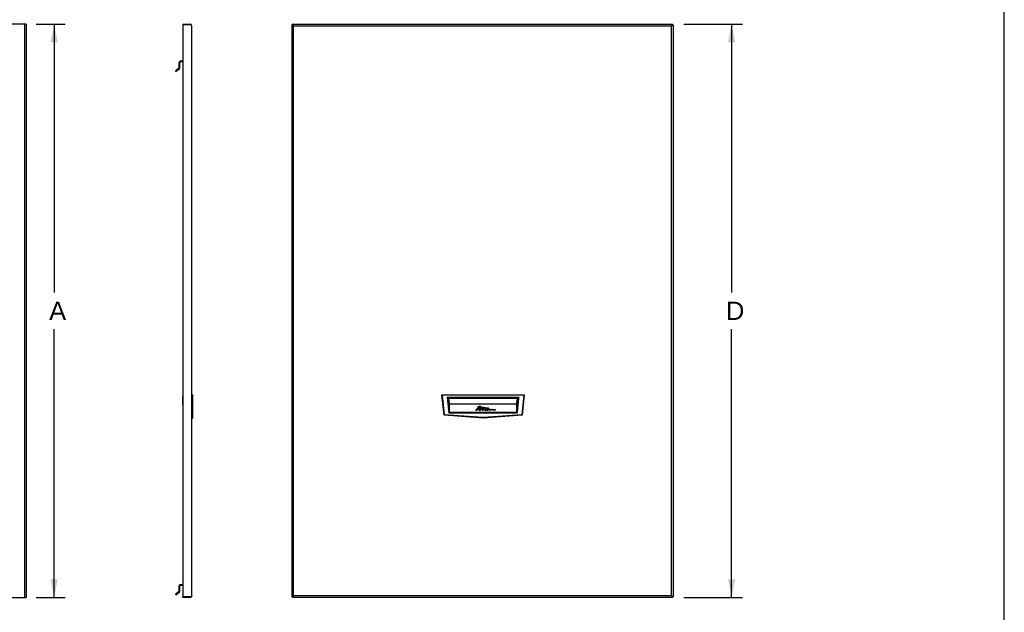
# Model space of a CAD drawing. Header units: inches. Extents: x 4 to 212, y 4 to 137.
# Tile 8 of 9: x 142 to 211, y 47 to 89. Entities that reach past the tile are written whole.
import ezdxf
from ezdxf.enums import TextEntityAlignment as Align

# ---------------------------------------------------------------- set-up
doc = ezdxf.new("R2010")
doc.units = ezdxf.units.IN
doc.header["$LTSCALE"] = 11.968
doc.header["$MEASUREMENT"] = 0
doc.layers.get('0').update_dxf_attribs({"linetype": 'CONTINUOUS'})
doc.layers.add('03_ALL_AXES', color=7, linetype='CONTINUOUS')
doc.styles.get("Standard").update_dxf_attribs({"font": 'arial.ttf'})
doc.dimstyles.new('DIMSTYLE_2', dxfattribs={"dimtxt": 1.28, "dimasz": 1.28, "dimexe": 0.06, "dimexo": 0.0625, "dimgap": 0.05, "dimtad": 0, "dimtih": 1, "dimtoh": 1, "dimdec": 3, "dimzin": 4, "dimdsep": 46, "dimtxsty": 'Standard', "dimblk": '_FILLED', "dimblk1": '_FILLED', "dimblk2": '_FILLED', "dimcen": 0.09, "dimadec": 0, "dimazin": 0, "dimtfac": 1, "dimtdec": 3, "dimtofl": 0, "dimtmove": 0, "dimatfit": 3, "dimldrblk": '_FILLED', "dimfxl": 0, "dimtolj": 1, "dimtzin": 4, "dimarcsym": 0})

# ---------------------------------------------------------------- blocks, each defined once
blk = doc.blocks.new('_FILLED')
at = {"color": 0, "linetype": 'ByBlock'}
blk.add_solid([(0, 0), (-1, 0.2), (-1, -0.2)], dxfattribs=at)
blk = doc.blocks.new('*D7')
at = {"color": 7, "linetype": 'Continuous'}
for p, q in [((188.711, 88.385), (191.171, 88.385)), ((191.171, 88.385), (192.831, 88.385)), ((192.063, 88.385), (192.063, 69.54)), ((192.063, 48.135), (192.063, 66.98)), ((188.711, 48.135), (191.171, 48.135)), ((191.171, 48.135), (192.831, 48.135))]:
    blk.add_line(p, q, dxfattribs=at)
at = {"color": 7, "linetype": 'Continuous', "xscale": 1.28, "yscale": 1.28, "zscale": 1.28}
for p, rotation in [((192.063, 88.385), 90), ((192.063, 48.135), 270)]:
    blk.add_blockref('_FILLED', p, dxfattribs=dict(at, rotation=rotation))
at = {"color": 7, "linetype": 'Continuous'}
blk.add_text(' D', height=1.28, dxfattribs=at).set_placement((192.063, 67.62), align=Align.CENTER)
blk = doc.blocks.new('*D10')
at = {"color": 7, "linetype": 'Continuous'}
for p, q in [((143.243, 88.385), (143.671, 88.385)), ((143.671, 88.385), (145.281, 88.385)), ((144.513, 88.385), (144.513, 69.54)), ((144.513, 48.135), (144.513, 66.98)), ((143.243, 48.135), (143.671, 48.135)), ((143.671, 48.135), (145.281, 48.135))]:
    blk.add_line(p, q, dxfattribs=at)
at = {"color": 7, "linetype": 'Continuous', "xscale": 1.28, "yscale": 1.28, "zscale": 1.28}
for p, rotation in [((144.513, 88.385), 90), ((144.513, 48.135), 270)]:
    blk.add_blockref('_FILLED', p, dxfattribs=dict(at, rotation=rotation))
at = {"color": 7, "linetype": 'Continuous'}
blk.add_text(' A', height=1.28, dxfattribs=at).set_placement((144.513, 67.62), align=Align.CENTER)

msp = doc.modelspace()

# ---------------------------------------------------------------- linework, layer by layer
at = {"color": 7, "linetype": 'Continuous'}
for p, q in [((211.2, 6.4), (211.2, 136.96)), ((153.5484, 88.3379), (153.5484, 48.1819)), ((154.0644, 88.3379), (153.5484, 88.3379)), ((153.5584, 88.3849), (153.5584, 88.3379)), ((153.5584, 88.3849), (154.0644, 88.3849)), ((154.1734, 48.2439), (154.1734, 88.2759)), ((161.2076, 88.3379), (161.2076, 48.1819)), ((161.2546, 88.3379), (161.2076, 88.3379)), ((161.2151, 88.3337), (161.2076, 88.3379)), ((161.2536, 88.3118), (161.2151, 88.3337)), ((161.2589, 88.3774), (161.2546, 88.3849)), ((161.2808, 88.339), (161.2589, 88.3774)), ((161.3166, 48.2439), (161.3166, 88.2759)), ((187.8486, 48.2439), (187.8486, 88.2759)), ((187.8844, 88.339), (187.9063, 88.3775)), ((187.9063, 88.3775), (187.9106, 88.3849)), ((187.9106, 88.3379), (187.9576, 88.3379)), ((187.9117, 88.3118), (187.9501, 88.3337)), ((187.9501, 88.3337), (187.9576, 88.3379)), ((187.9576, 88.3379), (187.9576, 48.1819)), ((153.2944, 85.3638), (153.2944, 85.6979)), ((153.3414, 85.3638), (153.3414, 85.6979)), ((153.4034, 85.8069), (153.5484, 85.8069)), ((153.4034, 85.7599), (153.5484, 85.7599)), ((153.0239, 85.1079), (153.2723, 85.3163)), ((153.0239, 85.1079), (153.0541, 85.0719)), ((153.0541, 85.0719), (153.3025, 85.2803)), ((153.5351, 62.2512), (153.5241, 61.7398)), ((154.1734, 62.3664), (154.2144, 62.3664)), ((154.2144, 62.3664), (154.2443, 62.3365)), ((154.2144, 60.7339), (154.2144, 62.3664)), ((154.2443, 60.7639), (154.2443, 62.3365)), ((171.7329, 62.3664), (171.7661, 62.3365)), ((171.7329, 62.3664), (177.5083, 62.3664)), ((171.8843, 60.9253), (171.7329, 62.3664)), ((177.4751, 62.3365), (171.7661, 62.3365)), ((171.9115, 60.9534), (171.7661, 62.3365)), ((177.4751, 62.3365), (177.3297, 60.9534)), ((177.5083, 62.3664), (177.3569, 60.9253)), ((177.5083, 62.3664), (177.4751, 62.3365)), ((153.5246, 61.7391), (153.5241, 61.7391)), ((172.1074, 62.168), (172.1736, 62.1382)), ((177.1339, 62.168), (172.1074, 62.168)), ((172.1439, 62.1053), (172.1074, 62.168)), ((172.1074, 62.168), (172.2189, 61.1071)), ((172.2411, 61.1809), (172.1439, 62.1053)), ((172.1439, 62.1053), (172.1444, 62.105)), ((172.1444, 62.105), (172.1563, 62.105)), ((172.159, 62.1191), (172.1589, 62.1184)), ((172.1736, 62.1382), (172.174, 62.1381)), ((172.174, 62.1381), (177.0672, 62.1381)), ((172.1916, 62.1387), (172.2352, 61.7311)), ((172.2649, 61.7348), (172.2217, 62.1381)), ((172.2352, 61.7311), (172.2411, 61.1809)), ((172.2589, 61.7342), (172.2649, 61.7342)), ((172.2649, 61.7348), (176.9763, 61.7348)), ((172.2649, 61.7342), (172.2649, 61.7348)), ((172.2649, 61.7342), (172.2649, 61.7123)), ((176.9763, 61.7123), (172.2649, 61.7123)), ((172.2707, 61.1621), (172.2649, 61.7123)), ((172.4124, 62.1376), (172.4178, 62.1322)), ((176.8263, 62.1352), (172.4149, 62.1352)), ((172.4159, 62.1341), (172.4159, 62.1326)), ((172.4159, 62.1322), (172.4164, 62.1336)), ((172.4159, 62.1305), (172.4159, 62.1326)), ((172.4178, 62.1322), (172.4178, 62.1302)), ((172.4178, 62.1302), (176.8234, 62.1302)), ((174.2402, 61.5068), (174.2386, 61.5022)), ((174.2386, 61.5022), (174.2414, 61.4993)), ((174.2386, 61.5022), (174.2386, 61.501)), ((174.2585, 61.5147), (174.2402, 61.5068)), ((174.2585, 61.509), (174.2402, 61.501)), ((174.2402, 61.5068), (174.2402, 61.501)), ((174.2522, 61.4999), (174.2856, 61.5058)), ((174.2843, 61.5218), (174.2585, 61.5147)), ((174.2843, 61.516), (174.2585, 61.509)), ((174.2585, 61.509), (174.2585, 61.5147)), ((174.3044, 61.5266), (174.2843, 61.5218)), ((174.2843, 61.516), (174.2843, 61.5218)), ((174.3044, 61.5208), (174.2843, 61.516)), ((174.2856, 61.5058), (174.3062, 61.509)), ((174.3357, 61.5331), (174.3044, 61.5266)), ((174.3357, 61.5273), (174.3044, 61.5208)), ((174.3044, 61.5208), (174.3044, 61.5266)), ((174.3277, 61.5093), (174.3062, 61.509)), ((174.3277, 61.5093), (174.3503, 61.5069)), ((174.3774, 61.5399), (174.3357, 61.5331)), ((174.3774, 61.5342), (174.3357, 61.5273)), ((174.3357, 61.5273), (174.3357, 61.5331)), ((174.3503, 61.5069), (174.3582, 61.5005)), ((174.4094, 61.5432), (174.3774, 61.5399)), ((174.3774, 61.5342), (174.3774, 61.5399)), ((174.4094, 61.5374), (174.3774, 61.5342)), ((174.4341, 61.5441), (174.4094, 61.5432)), ((174.4094, 61.5374), (174.4094, 61.5432)), ((174.4341, 61.5383), (174.4094, 61.5374)), ((174.4552, 61.5426), (174.4341, 61.5441)), ((174.4341, 61.5383), (174.4341, 61.5441)), ((174.4552, 61.5368), (174.4341, 61.5383)), ((174.4435, 61.4969), (174.4473, 61.5011)), ((174.4473, 61.5011), (174.4508, 61.5051)), ((174.4508, 61.5051), (174.4606, 61.5171)), ((174.4641, 61.5318), (174.4552, 61.5426)), ((174.4552, 61.5368), (174.4552, 61.5426)), ((174.4634, 61.5269), (174.4552, 61.5368)), ((174.4606, 61.5171), (174.4633, 61.5259)), ((174.4641, 61.5318), (174.4633, 61.5259)), ((176.8234, 62.1322), (176.8293, 62.1381)), ((176.8234, 62.1322), (176.8234, 62.1302)), ((176.8253, 62.1322), (176.8248, 62.1336)), ((176.8253, 62.1341), (176.8253, 62.1324)), ((176.8253, 62.1322), (176.8253, 62.1325)), ((176.9763, 61.7123), (176.9705, 61.1621)), ((177.0195, 62.1381), (176.9763, 61.7348)), ((176.9763, 61.7348), (176.9763, 61.7342)), ((176.9773, 61.7347), (176.9763, 61.7348)), ((176.9763, 61.7123), (176.9763, 61.7342)), ((176.9773, 61.7348), (176.9965, 61.7325)), ((176.9965, 61.7325), (176.9773, 61.7347)), ((177.006, 61.7311), (176.9965, 61.7325)), ((177.0973, 62.1053), (177.0001, 61.1809)), ((177.0001, 61.1809), (177.006, 61.7311)), ((177.006, 61.7311), (177.0496, 62.1387)), ((177.0223, 61.1071), (177.1339, 62.168)), ((177.0672, 62.1381), (177.0676, 62.1382)), ((177.0676, 62.1382), (177.1339, 62.168)), ((177.0816, 62.1197), (177.0818, 62.116)), ((177.0821, 62.1191), (177.0823, 62.1184)), ((177.0849, 62.105), (177.0968, 62.105)), ((177.0968, 62.105), (177.0973, 62.1053)), ((177.1339, 62.168), (177.0973, 62.1053)), ((154.2144, 60.9253), (154.1734, 60.9253)), ((154.2443, 60.9534), (154.2144, 60.9253)), ((171.9115, 60.9534), (171.8843, 60.9253)), ((174.6206, 60.7339), (171.8843, 60.9253)), ((174.6206, 60.7639), (171.9115, 60.9534)), ((172.2189, 61.1071), (172.2365, 61.1486)), ((172.2583, 61.129), (172.2189, 61.1071)), ((172.2189, 61.1071), (177.0223, 61.1071)), ((176.9829, 61.129), (172.2583, 61.129)), ((174.1078, 61.2783), (174.1085, 61.2854)), ((174.1078, 61.2783), (174.1119, 61.2701)), ((174.1085, 61.2796), (174.1084, 61.2783)), ((174.1205, 61.3003), (174.1085, 61.2854)), ((174.1205, 61.2946), (174.1085, 61.2796)), ((174.1119, 61.2701), (174.1164, 61.2669)), ((174.1247, 61.2669), (174.1164, 61.2669)), ((174.1404, 61.3158), (174.1205, 61.3003)), ((174.1404, 61.31), (174.1205, 61.2946)), ((174.1205, 61.3003), (174.1205, 61.2946)), ((174.1247, 61.2669), (174.1407, 61.2723)), ((174.1633, 61.3315), (174.1404, 61.3158)), ((174.1633, 61.3258), (174.1404, 61.31)), ((174.1404, 61.3158), (174.1404, 61.31)), ((174.1407, 61.2723), (174.164, 61.2881)), ((174.2359, 61.3765), (174.1633, 61.3315)), ((174.2359, 61.3707), (174.1633, 61.3258)), ((174.1633, 61.3315), (174.1633, 61.3258)), ((174.164, 61.2881), (174.2418, 61.3322)), ((174.2523, 61.3894), (174.2359, 61.3765)), ((174.2523, 61.3836), (174.2359, 61.3707)), ((174.2359, 61.3765), (174.2359, 61.3707)), ((174.2522, 61.4999), (174.2414, 61.4993)), ((174.2418, 61.3322), (174.2942, 61.3604)), ((174.3068, 61.4352), (174.2523, 61.3894)), ((174.3068, 61.4294), (174.2523, 61.3836)), ((174.2523, 61.3894), (174.2523, 61.3836)), ((174.2942, 61.3604), (174.3467, 61.386)), ((174.3284, 61.4548), (174.3068, 61.4352)), ((174.3284, 61.449), (174.3068, 61.4294)), ((174.3068, 61.4352), (174.3068, 61.4294)), ((174.3425, 61.4693), (174.3284, 61.4548)), ((174.3425, 61.4635), (174.3284, 61.449)), ((174.3284, 61.4548), (174.3284, 61.449)), ((174.3567, 61.4871), (174.3425, 61.4693)), ((174.3567, 61.4813), (174.3425, 61.4635)), ((174.3425, 61.4693), (174.3425, 61.4635)), ((174.3462, 61.2783), (174.3463, 61.2817)), ((174.3462, 61.2783), (174.354, 61.2689)), ((174.3477, 61.2886), (174.3463, 61.2817)), ((174.3467, 61.386), (174.3868, 61.4031)), ((174.3477, 61.2829), (174.3468, 61.2782)), ((174.3558, 61.3031), (174.3477, 61.2886)), ((174.3558, 61.2973), (174.3477, 61.2829)), ((174.3477, 61.2886), (174.3477, 61.2829)), ((174.3614, 61.2684), (174.354, 61.2689)), ((174.3732, 61.3241), (174.3558, 61.3031)), ((174.3732, 61.3183), (174.3558, 61.2973)), ((174.3558, 61.3031), (174.3558, 61.2973)), ((174.3582, 61.5005), (174.3567, 61.4871)), ((174.3582, 61.4947), (174.3567, 61.4813)), ((174.3567, 61.4871), (174.3567, 61.4813)), ((174.3626, 61.2683), (174.3614, 61.2684)), ((174.3639, 61.2685), (174.3626, 61.2683)), ((174.3639, 61.2685), (174.3687, 61.2705)), ((174.3687, 61.2705), (174.4352, 61.3123)), ((174.4028, 61.3527), (174.3732, 61.3241)), ((174.4028, 61.3469), (174.3732, 61.3183)), ((174.3732, 61.3241), (174.3732, 61.3183)), ((174.3804, 61.4395), (174.4278, 61.4814)), ((174.4585, 61.463), (174.3804, 61.4395)), ((174.4585, 61.4572), (174.3804, 61.4337)), ((174.3804, 61.4395), (174.3804, 61.4337)), ((174.3868, 61.4031), (174.42, 61.4154)), ((174.4272, 61.3732), (174.4028, 61.3527)), ((174.4272, 61.3674), (174.4028, 61.3469)), ((174.4028, 61.3527), (174.4028, 61.3469)), ((174.42, 61.4154), (174.4562, 61.426)), ((174.466, 61.4044), (174.4272, 61.3732)), ((174.466, 61.3987), (174.4272, 61.3674)), ((174.4272, 61.3732), (174.4272, 61.3674)), ((174.4278, 61.4814), (174.4393, 61.4927)), ((174.4352, 61.3123), (174.4661, 61.3287)), ((174.4393, 61.4927), (174.4435, 61.4969)), ((174.4562, 61.426), (174.4658, 61.4278)), ((174.504, 61.4734), (174.4585, 61.463)), ((174.504, 61.4676), (174.4585, 61.4572)), ((174.4585, 61.4572), (174.4585, 61.463)), ((174.4744, 61.4284), (174.4658, 61.4278)), ((174.478, 61.4146), (174.466, 61.4044)), ((174.478, 61.4088), (174.466, 61.3987)), ((174.466, 61.4044), (174.466, 61.3987)), ((174.4661, 61.3287), (174.4854, 61.3383)), ((174.4744, 61.4284), (174.4798, 61.426)), ((174.4744, 61.426), (174.4744, 61.4284)), ((174.4811, 61.4224), (174.478, 61.4146)), ((174.4811, 61.4166), (174.478, 61.4088)), ((174.478, 61.4146), (174.478, 61.4088)), ((174.4798, 61.426), (174.4811, 61.4224)), ((174.4811, 61.4203), (174.4811, 61.4166)), ((174.4854, 61.3383), (174.5022, 61.346)), ((174.5022, 61.346), (174.5568, 61.3702)), ((174.5284, 61.4778), (174.504, 61.4734)), ((174.504, 61.4676), (174.504, 61.4734)), ((174.5284, 61.472), (174.504, 61.4676)), ((174.5984, 61.4887), (174.5284, 61.4778)), ((174.5984, 61.483), (174.5284, 61.472)), ((174.5284, 61.472), (174.5284, 61.4778)), ((174.5508, 61.4054), (174.5802, 61.4229)), ((174.5853, 61.4153), (174.5508, 61.4054)), ((174.5853, 61.4095), (174.5508, 61.3997)), ((174.5508, 61.4054), (174.5508, 61.3997)), ((174.5508, 61.3997), (174.5533, 61.4012)), ((174.5632, 61.2926), (174.5514, 61.2802)), ((174.5514, 61.2802), (174.5594, 61.2703)), ((174.5632, 61.2868), (174.5543, 61.2775)), ((174.5568, 61.3702), (174.6251, 61.3914)), ((174.5714, 61.2704), (174.5594, 61.2703)), ((174.5855, 61.3124), (174.5632, 61.2926)), ((174.5855, 61.3066), (174.5632, 61.2868)), ((174.5632, 61.2926), (174.5632, 61.2868)), ((174.5714, 61.2704), (174.5844, 61.2724)), ((174.5802, 61.4229), (174.5951, 61.432)), ((174.5844, 61.2724), (174.6106, 61.2845)), ((174.6232, 61.4259), (174.5853, 61.4153)), ((174.6232, 61.4201), (174.5853, 61.4095)), ((174.5853, 61.4095), (174.5853, 61.4153)), ((174.6104, 61.3303), (174.5855, 61.3124)), ((174.6104, 61.3245), (174.5855, 61.3066)), ((174.5855, 61.3124), (174.5855, 61.3066)), ((174.5951, 61.432), (174.6213, 61.4502)), ((174.5984, 61.4887), (174.6161, 61.4881)), ((174.5984, 61.483), (174.5984, 61.4887)), ((174.6161, 61.4824), (174.5984, 61.483)), ((174.6409, 61.3517), (174.6104, 61.3303)), ((174.6409, 61.3459), (174.6104, 61.3245)), ((174.6104, 61.3303), (174.6104, 61.3245)), ((174.6106, 61.2845), (174.6615, 61.3136)), ((174.6321, 61.4859), (174.6161, 61.4881)), ((174.6161, 61.4824), (174.6161, 61.4881)), ((174.6321, 61.4801), (174.6161, 61.4824)), ((177.3297, 60.9534), (174.6206, 60.7639)), ((177.3569, 60.9253), (174.6206, 60.7339)), ((174.6213, 61.4502), (174.6371, 61.4678)), ((174.6754, 61.4392), (174.6232, 61.4259)), ((174.6754, 61.4334), (174.6232, 61.4201)), ((174.6232, 61.4201), (174.6232, 61.4259)), ((174.6251, 61.3914), (174.6331, 61.3937)), ((174.6376, 61.4779), (174.6321, 61.4859)), ((174.6321, 61.4801), (174.6321, 61.4859)), ((174.6376, 61.4721), (174.6321, 61.4801)), ((174.6331, 61.3937), (174.6408, 61.3954)), ((174.6376, 61.4779), (174.6371, 61.4678)), ((174.6408, 61.3954), (174.6482, 61.3964)), ((174.6615, 61.3662), (174.6409, 61.3517)), ((174.6615, 61.3605), (174.6409, 61.3459)), ((174.6409, 61.3517), (174.6409, 61.3459)), ((174.6553, 61.3966), (174.6482, 61.3964)), ((174.6553, 61.3966), (174.6681, 61.3948)), ((174.674, 61.3787), (174.6615, 61.3662)), ((174.674, 61.373), (174.6615, 61.3605)), ((174.6615, 61.3662), (174.6615, 61.3605)), ((174.6615, 61.3136), (174.6677, 61.3166)), ((174.6677, 61.3166), (174.69, 61.3268)), ((174.6681, 61.3948), (174.6738, 61.3907)), ((174.6738, 61.3907), (174.6751, 61.3891)), ((174.6766, 61.3858), (174.674, 61.3787)), ((174.6766, 61.38), (174.674, 61.373)), ((174.674, 61.3787), (174.674, 61.373)), ((174.6751, 61.3891), (174.6766, 61.3858)), ((174.7054, 61.4452), (174.6754, 61.4392)), ((174.7054, 61.4394), (174.6754, 61.4334)), ((174.6754, 61.4334), (174.6754, 61.4392)), ((174.6766, 61.3858), (174.6766, 61.38)), ((174.69, 61.3268), (174.7107, 61.3334)), ((174.724, 61.4487), (174.7054, 61.4452)), ((174.7054, 61.4394), (174.7054, 61.4452)), ((174.724, 61.443), (174.7054, 61.4394)), ((174.7107, 61.3334), (174.7206, 61.3363)), ((174.7206, 61.3363), (174.7483, 61.3426)), ((174.7418, 61.4514), (174.724, 61.4487)), ((174.724, 61.443), (174.724, 61.4487)), ((174.7418, 61.4457), (174.724, 61.443)), ((174.7721, 61.4557), (174.7418, 61.4514)), ((174.7418, 61.4457), (174.7418, 61.4514)), ((174.7721, 61.4499), (174.7418, 61.4457)), ((174.7743, 61.3424), (174.7483, 61.3426)), ((174.7795, 61.3006), (174.7645, 61.279)), ((174.7645, 61.279), (174.7763, 61.2669)), ((174.7795, 61.2949), (174.7672, 61.2771)), ((174.8271, 61.4585), (174.7721, 61.4557)), ((174.7721, 61.4499), (174.7721, 61.4557)), ((174.8271, 61.4528), (174.7721, 61.4499)), ((174.7743, 61.3424), (174.7843, 61.3413)), ((174.7867, 61.2668), (174.7763, 61.2669)), ((174.8239, 61.3288), (174.7795, 61.3006)), ((174.8239, 61.323), (174.7795, 61.2949)), ((174.7795, 61.3006), (174.7795, 61.2949)), ((174.7843, 61.3413), (174.8051, 61.338)), ((174.7941, 61.2671), (174.7867, 61.2668)), ((174.794, 61.3964), (174.8223, 61.4172)), ((174.9141, 61.4159), (174.794, 61.3964)), ((174.9141, 61.4102), (174.794, 61.3906)), ((174.794, 61.3964), (174.794, 61.3906)), ((174.7941, 61.2671), (174.8938, 61.2857)), ((174.8051, 61.338), (174.8239, 61.3288)), ((174.8198, 61.3686), (174.8393, 61.3729)), ((174.8713, 61.3551), (174.8198, 61.3686)), ((174.8198, 61.3628), (174.8198, 61.3686)), ((174.8198, 61.3628), (174.821, 61.3631)), ((174.8713, 61.3494), (174.8198, 61.3628)), ((174.8223, 61.4172), (174.8475, 61.4399)), ((174.8239, 61.3288), (174.8239, 61.323)), ((174.8448, 61.4546), (174.8271, 61.4585)), ((174.8271, 61.4528), (174.8271, 61.4585)), ((174.8448, 61.4488), (174.8271, 61.4528)), ((174.8393, 61.3729), (174.8692, 61.3793)), ((174.847, 61.4491), (174.8448, 61.4546)), ((174.8448, 61.4488), (174.8448, 61.4546)), ((174.847, 61.4434), (174.8448, 61.4488)), ((174.847, 61.4491), (174.8475, 61.4399)), ((174.8692, 61.3793), (174.8897, 61.3831)), ((174.9104, 61.3747), (174.8713, 61.3551)), ((174.9104, 61.3689), (174.8713, 61.3494)), ((174.8713, 61.3551), (174.8713, 61.3494)), ((174.8897, 61.3831), (174.8985, 61.3847)), ((174.8938, 61.2857), (174.9501, 61.2941)), ((174.895, 61.3214), (174.8945, 61.3172)), ((174.8945, 61.3172), (174.8956, 61.3141)), ((174.8945, 61.3157), (174.8945, 61.3114)), ((174.8956, 61.3083), (174.8945, 61.3114)), ((174.895, 61.3214), (174.904, 61.3323)), ((174.8956, 61.3141), (174.896, 61.3134)), ((174.8956, 61.3141), (174.8956, 61.3083)), ((174.896, 61.3076), (174.8956, 61.3083)), ((174.896, 61.3134), (174.8967, 61.3128)), ((174.896, 61.3134), (174.896, 61.3076)), ((174.8967, 61.307), (174.896, 61.3076)), ((174.9005, 61.3104), (174.8967, 61.3128)), ((174.8967, 61.3128), (174.8967, 61.307)), ((174.9005, 61.3046), (174.8967, 61.307)), ((174.8985, 61.3847), (174.9068, 61.3861)), ((174.9005, 61.3104), (174.9147, 61.311)), ((174.9005, 61.3104), (174.9005, 61.3046)), ((174.9147, 61.3052), (174.9005, 61.3046)), ((174.904, 61.3323), (174.9305, 61.3464)), ((174.9068, 61.3861), (174.9142, 61.3872)), ((174.9313, 61.3863), (174.9104, 61.3747)), ((174.9313, 61.3806), (174.9104, 61.3689)), ((174.9104, 61.3747), (174.9104, 61.3689)), ((174.9399, 61.4188), (174.9141, 61.4159)), ((174.9141, 61.4102), (174.9141, 61.4159)), ((174.9399, 61.4131), (174.9141, 61.4102)), ((174.9142, 61.3872), (174.9206, 61.3879)), ((174.9147, 61.311), (174.9217, 61.3113)), ((174.9147, 61.3052), (174.9147, 61.311)), ((174.9217, 61.3056), (174.9147, 61.3052)), ((174.9206, 61.3879), (174.9258, 61.3883)), ((175.0003, 61.3177), (174.9217, 61.3113)), ((175.0003, 61.3119), (174.9217, 61.3056)), ((174.9217, 61.3056), (174.9217, 61.3113)), ((174.9258, 61.3883), (174.9294, 61.3882)), ((174.9258, 61.3875), (174.9258, 61.3883)), ((174.9294, 61.3882), (174.9314, 61.3875)), ((174.9305, 61.3464), (174.9992, 61.3795)), ((174.9313, 61.3806), (174.9314, 61.3875)), ((174.9314, 61.3875), (174.9313, 61.3863)), ((174.9313, 61.3806), (174.9314, 61.3818)), ((174.975, 61.4224), (174.9399, 61.4188)), ((174.9399, 61.4131), (174.9399, 61.4188)), ((174.975, 61.4166), (174.9399, 61.4131)), ((174.9501, 61.2941), (175.0324, 61.3024)), ((175.0018, 61.4195), (174.975, 61.4224)), ((174.975, 61.4166), (174.975, 61.4224)), ((175.0018, 61.4137), (174.975, 61.4166)), ((174.9992, 61.3795), (175.0175, 61.3938)), ((175.0482, 61.3202), (175.0003, 61.3177)), ((175.0003, 61.3119), (175.0003, 61.3177)), ((175.0482, 61.3144), (175.0003, 61.3119)), ((175.0201, 61.4088), (175.0018, 61.4195)), ((175.0018, 61.4137), (175.0018, 61.4195)), ((175.0192, 61.4036), (175.0018, 61.4137)), ((175.0175, 61.3938), (175.0201, 61.4088)), ((175.0324, 61.3024), (175.0905, 61.3063)), ((175.0907, 61.3217), (175.0482, 61.3202)), ((175.0482, 61.3144), (175.0482, 61.3202)), ((175.0907, 61.3159), (175.0482, 61.3144)), ((175.0905, 61.3063), (175.139, 61.3091)), ((175.1401, 61.3225), (175.0907, 61.3217)), ((175.0907, 61.3159), (175.0907, 61.3217)), ((175.1401, 61.3168), (175.0907, 61.3159)), ((175.139, 61.3091), (175.1858, 61.3109)), ((175.1401, 61.3225), (175.1891, 61.3226)), ((175.1401, 61.3168), (175.1401, 61.3225)), ((175.1891, 61.3168), (175.1401, 61.3168)), ((175.2187, 61.3116), (175.1858, 61.3109)), ((175.1891, 61.3226), (175.2385, 61.322)), ((175.1891, 61.3168), (175.1891, 61.3226)), ((175.2385, 61.3162), (175.1891, 61.3168)), ((175.25, 61.3118), (175.2187, 61.3116)), ((175.2774, 61.3207), (175.2385, 61.322)), ((175.2385, 61.3162), (175.2385, 61.322)), ((175.2774, 61.3149), (175.2385, 61.3162)), ((175.2832, 61.3114), (175.25, 61.3118)), ((175.3082, 61.3189), (175.2774, 61.3207)), ((175.2774, 61.3149), (175.2774, 61.3207)), ((175.3082, 61.3131), (175.2774, 61.3149)), ((175.2832, 61.3114), (175.3125, 61.3105)), ((175.3373, 61.3167), (175.3082, 61.3189)), ((175.3082, 61.3131), (175.3082, 61.3189)), ((175.3373, 61.311), (175.3082, 61.3131)), ((175.3125, 61.3105), (175.3412, 61.309)), ((175.369, 61.3135), (175.3373, 61.3167)), ((175.3373, 61.311), (175.3373, 61.3167)), ((175.369, 61.3077), (175.3373, 61.311)), ((175.3412, 61.309), (175.3702, 61.3071)), ((175.3996, 61.3098), (175.369, 61.3135)), ((175.369, 61.3077), (175.369, 61.3135)), ((175.3703, 61.3076), (175.369, 61.3077)), ((175.3702, 61.3071), (175.3966, 61.3049)), ((175.3966, 61.3049), (175.4203, 61.3027)), ((175.431, 61.3055), (175.3996, 61.3098)), ((175.3996, 61.3049), (175.3996, 61.3098)), ((175.4203, 61.3027), (175.4444, 61.3003)), ((175.4592, 61.3012), (175.431, 61.3055)), ((175.431, 61.3017), (175.431, 61.3055)), ((175.4444, 61.3003), (175.4799, 61.2966)), ((175.5097, 61.2932), (175.4592, 61.3012)), ((175.4592, 61.2988), (175.4592, 61.3012)), ((175.4799, 61.2966), (175.5097, 61.2932)), ((175.4866, 61.2958), (175.4866, 61.2969)), ((177.0223, 61.1071), (176.9829, 61.129)), ((177.0047, 61.1486), (177.0223, 61.1071)), ((177.3569, 60.9253), (177.3297, 60.9534)), ((154.1734, 60.7339), (154.2144, 60.7339)), ((154.2144, 60.7339), (154.2443, 60.7639)), ((174.6206, 60.7339), (174.6206, 60.7639)), ((153.0239, 48.3579), (153.2723, 48.5663)), ((153.0541, 48.3219), (153.3025, 48.5303)), ((153.2944, 48.6138), (153.2944, 48.9479)), ((153.3414, 48.6138), (153.3414, 48.9479)), ((153.4034, 49.0569), (153.5484, 49.0569)), ((153.4034, 49.0099), (153.5484, 49.0099)), ((153.0239, 48.3579), (153.0541, 48.3219)), ((154.0644, 48.1819), (153.5484, 48.1819)), ((153.5584, 48.1349), (153.5584, 48.1819)), ((154.0644, 48.1349), (153.5584, 48.1349)), ((161.215, 48.1862), (161.2076, 48.1819)), ((161.2546, 48.1819), (161.2076, 48.1819)), ((161.2536, 48.2081), (161.215, 48.1862)), ((161.2546, 48.1819), (161.2546, 48.1349)), ((161.2588, 48.1424), (161.2546, 48.1349)), ((187.9106, 48.1349), (161.2546, 48.1349)), ((161.2808, 48.1809), (161.2588, 48.1424)), ((187.8486, 48.2439), (161.3166, 48.2439)), ((187.8844, 48.1809), (187.9063, 48.1424)), ((187.9063, 48.1424), (187.9106, 48.1349)), ((187.9106, 48.1819), (187.9576, 48.1819)), ((187.9106, 48.1819), (187.9106, 48.1349)), ((187.9117, 48.2081), (187.9501, 48.1862)), ((187.9501, 48.1862), (187.9576, 48.1819))]:
    msp.add_line(p, q, dxfattribs=at)
for points in [[(172.1588, 62.1183), (172.1594, 62.1201), (172.1613, 62.1242), (172.1658, 62.1299)], [(172.1658, 62.1299), (172.1733, 62.1352), (172.1827, 62.1379)], [(177.0691, 62.1346), (177.0765, 62.1287), (177.0806, 62.1229), (177.0821, 62.1191)]]:
    msp.add_lwpolyline(points, dxfattribs=at)
for centre, radius, start, end in [((154.0644, 88.2759), 0.109, 0, 90), ((153.4034, 85.6979), 0.109, 90, 180), ((153.4034, 85.6979), 0.062, 90, 180), ((153.2324, 85.3638), 0.062, 310, 360), ((153.2324, 85.3638), 0.109, 310, 360), ((153.7307, 62.242), 0.1958, 158.630147, 177.302932), ((153.554, 61.7391), 0.0299, 178.759883, 180), ((153.6241, 61.7394), 0.1, 180.241286, 220.246586), ((172.1743, 62.1082), 0.0301, 180.001946, 185.952186), ((172.1861, 62.1082), 0.0299, 112.773947, 185.949099), ((172.0144, 62.1265), 0.1454, 356.65618, 357.400145), ((172.4098, 60.3791), 1.3635, 96.103806, 96.354588), ((172.4178, 62.1322), 0.00197, 180.000001, 270.000001), ((176.8234, 62.1322), 0.00197, 269.999999, 359.999999), ((177.0552, 62.1084), 0.0297, 68.659029, 89.996131), ((153.2324, 48.6138), 0.062, 310, 360), ((153.4034, 48.9479), 0.109, 90, 180), ((153.2324, 48.6138), 0.109, 310, 360), ((153.4034, 48.9479), 0.062, 90, 180), ((154.0644, 48.2439), 0.109, 270, 360)]:
    msp.add_arc(centre, radius, start, end, dxfattribs=at)
for points, knots in [([(154.1041, 88.3337), (154.101, 88.3344), (154.0879, 88.3368), (154.0745, 88.3379), (154.0644, 88.3379)], [0, 0, 0, 0, 0.2433177, 1, 1, 1, 1]), ([(154.1387, 88.3213), (154.1362, 88.3227), (154.1251, 88.328), (154.1133, 88.3316), (154.1041, 88.3337)], [0, 0, 0, 0, 0.2319977, 1, 1, 1, 1]), ([(154.1734, 88.2759), (154.1734, 88.2802), (154.1718, 88.289), (154.1648, 88.3012), (154.1535, 88.3124), (154.144, 88.3185), (154.1387, 88.3213)], [0, 0, 0, 0, 0.2113752, 0.4376933, 0.6980912, 1, 1, 1, 1]), ([(161.3166, 88.2759), (161.3112, 88.2792), (161.2902, 88.2912), (161.2691, 88.3029), (161.2536, 88.3118)], [0, 0, 0, 0, 0.2611414, 1, 1, 1, 1]), ([(161.3166, 88.2759), (161.3088, 88.2841), (161.2972, 88.2954), (161.2827, 88.3098), (161.2737, 88.3189), (161.2661, 88.3265), (161.2609, 88.3317), (161.2577, 88.3348), (161.256, 88.3363), (161.2552, 88.3373), (161.2546, 88.3378), (161.2546, 88.3379)], [0, 0, 0, 0, 0.3870353, 0.553768, 0.7001893, 0.824313, 0.9192743, 0.953461, 0.9783152, 0.9938128, 1, 1, 1, 1]), ([(161.3166, 88.2759), (161.3084, 88.2838), (161.2972, 88.2954), (161.2827, 88.3099), (161.2737, 88.3189), (161.2661, 88.3264), (161.2608, 88.3317), (161.2577, 88.3349), (161.2562, 88.3365), (161.2552, 88.3373), (161.2548, 88.3379), (161.2546, 88.3379)], [0, 0, 0, 0, 0.3870353, 0.553768, 0.7001893, 0.824313, 0.9192743, 0.953461, 0.9783152, 0.9938128, 1, 1, 1, 1]), ([(161.3166, 88.2759), (161.3134, 88.2814), (161.3013, 88.3023), (161.2896, 88.3235), (161.2808, 88.339)], [0, 0, 0, 0, 0.2611414, 1, 1, 1, 1]), ([(187.8486, 88.2759), (187.8518, 88.2814), (187.8639, 88.3023), (187.8756, 88.3235), (187.8844, 88.339)], [0, 0, 0, 0, 0.2611407, 1, 1, 1, 1]), ([(187.8486, 88.2759), (187.8568, 88.2838), (187.8681, 88.2954), (187.8826, 88.31), (187.8916, 88.319), (187.8992, 88.3265), (187.9044, 88.3318), (187.9076, 88.3349), (187.909, 88.3365), (187.91, 88.3373), (187.9104, 88.3379), (187.9106, 88.3379)], [0, 0, 0, 0, 0.3874886, 0.554886, 0.701781, 0.8257469, 0.9201767, 0.9540852, 0.9786889, 0.9939773, 1, 1, 1, 1]), ([(187.8486, 88.2759), (187.8565, 88.2841), (187.8681, 88.2954), (187.8826, 88.3099), (187.8917, 88.319), (187.8992, 88.3266), (187.9044, 88.3318), (187.9076, 88.3349), (187.9092, 88.3364), (187.91, 88.3373), (187.9106, 88.3378), (187.9106, 88.3379)], [0, 0, 0, 0, 0.3874886, 0.554886, 0.701781, 0.8257469, 0.9201767, 0.9540852, 0.9786889, 0.9939773, 1, 1, 1, 1]), ([(187.8486, 88.2759), (187.854, 88.2792), (187.875, 88.2913), (187.8962, 88.3029), (187.9117, 88.3118)], [0, 0, 0, 0, 0.2611407, 1, 1, 1, 1]), ([(153.5241, 61.7398), (153.5241, 61.7397), (153.5241, 61.7394), (153.5244, 61.7392), (153.5246, 61.7391)], [0, 0, 0, 0, 0.1821116, 1, 1, 1, 1]), ([(172.1736, 62.1382), (172.1696, 62.1382), (172.1613, 62.1364), (172.1508, 62.1289), (172.1444, 62.1176), (172.1435, 62.1092), (172.1439, 62.1053)], [0, 0, 0, 0, 0.2385011, 0.5, 0.7614989, 1, 1, 1, 1]), ([(172.174, 62.1381), (172.1704, 62.1381), (172.1626, 62.1366), (172.1525, 62.1301), (172.1458, 62.1199), (172.1442, 62.112), (172.1442, 62.1082)], [0, 0, 0, 0, 0.2356563, 0.4937419, 0.7553796, 1, 1, 1, 1]), ([(172.1563, 62.105), (172.1568, 62.105), (172.1575, 62.1058), (172.158, 62.107), (172.1586, 62.1092), (172.1591, 62.1129), (172.1594, 62.1161), (172.1595, 62.118)], [0, 0, 0, 0, 0.0995989, 0.1820598, 0.2908432, 0.5906596, 1, 1, 1, 1]), ([(172.2352, 61.7311), (172.2355, 61.7312), (172.2363, 61.7313), (172.2378, 61.7316), (172.24, 61.7319), (172.2441, 61.7325), (172.2505, 61.7332), (172.256, 61.7339), (172.2589, 61.7342)], [0, 0, 0, 0, 0.0337537, 0.0985058, 0.1927088, 0.31407, 0.6256704, 1, 1, 1, 1]), ([(172.2649, 61.7123), (172.2613, 61.7123), (172.2544, 61.7131), (172.2452, 61.717), (172.2382, 61.723), (172.2357, 61.7284), (172.2352, 61.7311)], [0, 0, 0, 0, 0.2809224, 0.5457596, 0.7847782, 1, 1, 1, 1]), ([(176.9763, 61.7342), (176.9763, 61.7344), (176.9766, 61.7348), (176.9771, 61.7348), (176.9773, 61.7348)], [0, 0, 0, 0, 0.5012595, 1, 1, 1, 1]), ([(177.006, 61.7311), (177.0055, 61.7284), (177.003, 61.723), (176.996, 61.717), (176.9868, 61.7131), (176.9799, 61.7123), (176.9763, 61.7123)], [0, 0, 0, 0, 0.2152459, 0.4543668, 0.7192208, 1, 1, 1, 1]), ([(176.9965, 61.7325), (176.9977, 61.7324), (176.9999, 61.7321), (177.0028, 61.7317), (177.0047, 61.7314), (177.0057, 61.7312), (177.006, 61.7311)], [0, 0, 0, 0, 0.3873775, 0.6893845, 0.8959002, 1, 1, 1, 1]), ([(177.066, 62.136), (177.0691, 62.1348), (177.075, 62.1313), (177.0814, 62.1236), (177.0849, 62.1144), (177.0852, 62.108), (177.0849, 62.105)], [0, 0, 0, 0, 0.2548308, 0.5156812, 0.7680609, 1, 1, 1, 1]), ([(177.0968, 62.105), (177.0972, 62.109), (177.0964, 62.1175), (177.09, 62.1288), (177.0795, 62.1364), (177.0711, 62.1381), (177.0672, 62.1381)], [0, 0, 0, 0, 0.2391326, 0.50065, 0.7617427, 1, 1, 1, 1]), ([(177.0676, 62.1382), (177.0716, 62.1382), (177.0799, 62.1364), (177.0904, 62.1289), (177.0968, 62.1176), (177.0977, 62.1092), (177.0973, 62.1053)], [0, 0, 0, 0, 0.2385011, 0.5, 0.7614989, 1, 1, 1, 1]), ([(177.0818, 62.116), (177.082, 62.1144), (177.0822, 62.1117), (177.0828, 62.1085), (177.0834, 62.1067), (177.0838, 62.1057), (177.0845, 62.105), (177.0849, 62.105)], [0, 0, 0, 0, 0.4064215, 0.7041311, 0.8126958, 0.8957293, 1, 1, 1, 1]), ([(172.2365, 61.1486), (172.2385, 61.1533), (172.2411, 61.1641), (172.2414, 61.1751), (172.2411, 61.1809)], [0, 0, 0, 0, 0.4653666, 1, 1, 1, 1]), ([(172.2411, 61.1809), (172.2416, 61.1783), (172.244, 61.1729), (172.2511, 61.1668), (172.2604, 61.1629), (172.2673, 61.1621), (172.2707, 61.1621)], [0, 0, 0, 0, 0.2079113, 0.4543647, 0.7282598, 1, 1, 1, 1]), ([(172.2583, 61.129), (172.2623, 61.1334), (172.2687, 61.144), (172.2708, 61.1561), (172.2707, 61.1621)], [0, 0, 0, 0, 0.4984386, 1, 1, 1, 1]), ([(176.9705, 61.1621), (176.9704, 61.1561), (176.9725, 61.144), (176.9789, 61.1334), (176.9829, 61.129)], [0, 0, 0, 0, 0.5015614, 1, 1, 1, 1]), ([(176.9705, 61.1621), (176.9739, 61.1621), (176.9808, 61.1629), (176.9901, 61.1668), (176.9972, 61.1729), (176.9997, 61.1783), (177.0001, 61.1809)], [0, 0, 0, 0, 0.2717402, 0.5456353, 0.7920887, 1, 1, 1, 1]), ([(177.0001, 61.1809), (176.9998, 61.1751), (177.0001, 61.1641), (177.0027, 61.1533), (177.0047, 61.1486)], [0, 0, 0, 0, 0.5346334, 1, 1, 1, 1]), ([(154.1039, 48.1862), (154.1008, 48.1855), (154.0877, 48.183), (154.0744, 48.182), (154.0644, 48.1819)], [0, 0, 0, 0, 0.2434224, 1, 1, 1, 1]), ([(154.1386, 48.1985), (154.136, 48.1972), (154.125, 48.1919), (154.1131, 48.1882), (154.1039, 48.1862)], [0, 0, 0, 0, 0.2319986, 1, 1, 1, 1]), ([(154.1734, 48.2439), (154.1734, 48.2397), (154.1718, 48.2309), (154.1647, 48.2186), (154.1534, 48.2074), (154.1439, 48.2013), (154.1386, 48.1985)], [0, 0, 0, 0, 0.2113147, 0.4375684, 0.6979859, 1, 1, 1, 1]), ([(161.3166, 48.2439), (161.3112, 48.2407), (161.2902, 48.2286), (161.2691, 48.217), (161.2536, 48.2081)], [0, 0, 0, 0, 0.2611395, 1, 1, 1, 1]), ([(161.3166, 48.2439), (161.3084, 48.236), (161.297, 48.2243), (161.2824, 48.2097), (161.2733, 48.2006), (161.2658, 48.1932), (161.2606, 48.188), (161.2575, 48.1849), (161.2561, 48.1833), (161.2552, 48.1825), (161.2548, 48.1819), (161.2546, 48.1819)], [0, 0, 0, 0, 0.3906743, 0.5593305, 0.706686, 0.8298542, 0.9227645, 0.955879, 0.9797557, 0.9944367, 1, 1, 1, 1]), ([(161.3166, 48.2439), (161.3087, 48.2357), (161.297, 48.2243), (161.2823, 48.2097), (161.2733, 48.2006), (161.2658, 48.1931), (161.2606, 48.188), (161.2575, 48.1849), (161.256, 48.1834), (161.2552, 48.1825), (161.2546, 48.1821), (161.2546, 48.1819)], [0, 0, 0, 0, 0.3906743, 0.5593305, 0.706686, 0.8298542, 0.9227645, 0.955879, 0.9797557, 0.9944367, 1, 1, 1, 1]), ([(161.3166, 48.2439), (161.3134, 48.2385), (161.3013, 48.2176), (161.2896, 48.1964), (161.2808, 48.1809)], [0, 0, 0, 0, 0.2611395, 1, 1, 1, 1]), ([(187.8486, 48.2439), (187.8565, 48.2358), (187.8681, 48.2245), (187.8826, 48.21), (187.8917, 48.2009), (187.8992, 48.1933), (187.9044, 48.1881), (187.9076, 48.185), (187.9092, 48.1835), (187.91, 48.1826), (187.9106, 48.1821), (187.9106, 48.1819)], [0, 0, 0, 0, 0.3874886, 0.554886, 0.701781, 0.8257469, 0.9201767, 0.9540852, 0.9786889, 0.9939773, 1, 1, 1, 1]), ([(187.8486, 48.2439), (187.8568, 48.2361), (187.8681, 48.2245), (187.8826, 48.2099), (187.8916, 48.2009), (187.8992, 48.1934), (187.9044, 48.1881), (187.9076, 48.185), (187.909, 48.1833), (187.91, 48.1825), (187.9104, 48.1819), (187.9106, 48.1819)], [0, 0, 0, 0, 0.3874886, 0.554886, 0.701781, 0.8257469, 0.9201767, 0.9540852, 0.9786889, 0.9939773, 1, 1, 1, 1]), ([(187.8486, 48.2439), (187.8518, 48.2385), (187.8639, 48.2176), (187.8756, 48.1964), (187.8844, 48.1809)], [0, 0, 0, 0, 0.2611407, 1, 1, 1, 1]), ([(187.8486, 48.2439), (187.854, 48.2407), (187.875, 48.2286), (187.8962, 48.217), (187.9117, 48.2081)], [0, 0, 0, 0, 0.2611407, 1, 1, 1, 1])]:
    msp.add_open_spline(points, degree=3, knots=knots, dxfattribs=at)
for points in [[(172.2583, 61.129), (172.2537, 61.1309), (172.2453, 61.1365), (172.2389, 61.1443), (172.2365, 61.1486)], [(176.9829, 61.129), (176.9875, 61.1309), (176.9959, 61.1365), (177.0023, 61.1443), (177.0047, 61.1486)]]:
    msp.add_open_spline(points, degree=3, dxfattribs=at)
at = {"layer": '03_ALL_AXES', "color": 7, "linetype": 'Continuous'}
for p, q in [((142.556, 88.3849), (115.806, 88.3849)), ((142.4428, 88.3849), (142.4428, 48.1349)), ((142.5536, 88.3849), (142.5536, 48.1349)), ((142.556, 88.3849), (142.556, 48.1349)), ((154.0644, 88.3379), (154.0644, 88.3849)), ((161.2546, 88.3379), (161.2546, 88.3849)), ((161.2546, 88.3849), (187.9106, 88.3849)), ((161.3166, 88.2759), (187.8486, 88.2759)), ((187.9106, 88.3379), (187.9106, 88.3849)), ((115.806, 48.1349), (142.556, 48.1349))]:
    msp.add_line(p, q, dxfattribs=at)

# ---------------------------------------------------------------- dimensions: what is measured, and where the dimension line sits
at = {"color": 7, "linetype": 'Continuous'}
for base, p1, p2, text, picture, middle in [((144.5129, 48.1349), (143.1803, 88.3849), (143.1803, 48.1349), ' A', '*D10', (144.7565, 68.2599)), ((192.0628, 48.1349), (188.6481, 88.3849), (188.6481, 48.1349), ' D', '*D7', (192.3349, 68.2599))]:
    dim = msp.add_linear_dim(base=base, p1=p1, p2=p2, angle=270, text=text, dimstyle='DIMSTYLE_2', dxfattribs=at)
    dim.commit()
    dim.dimension.update_dxf_attribs({"geometry": picture, "text_midpoint": middle, "dimtype": 160})

doc.saveas('drawing.dxf')
